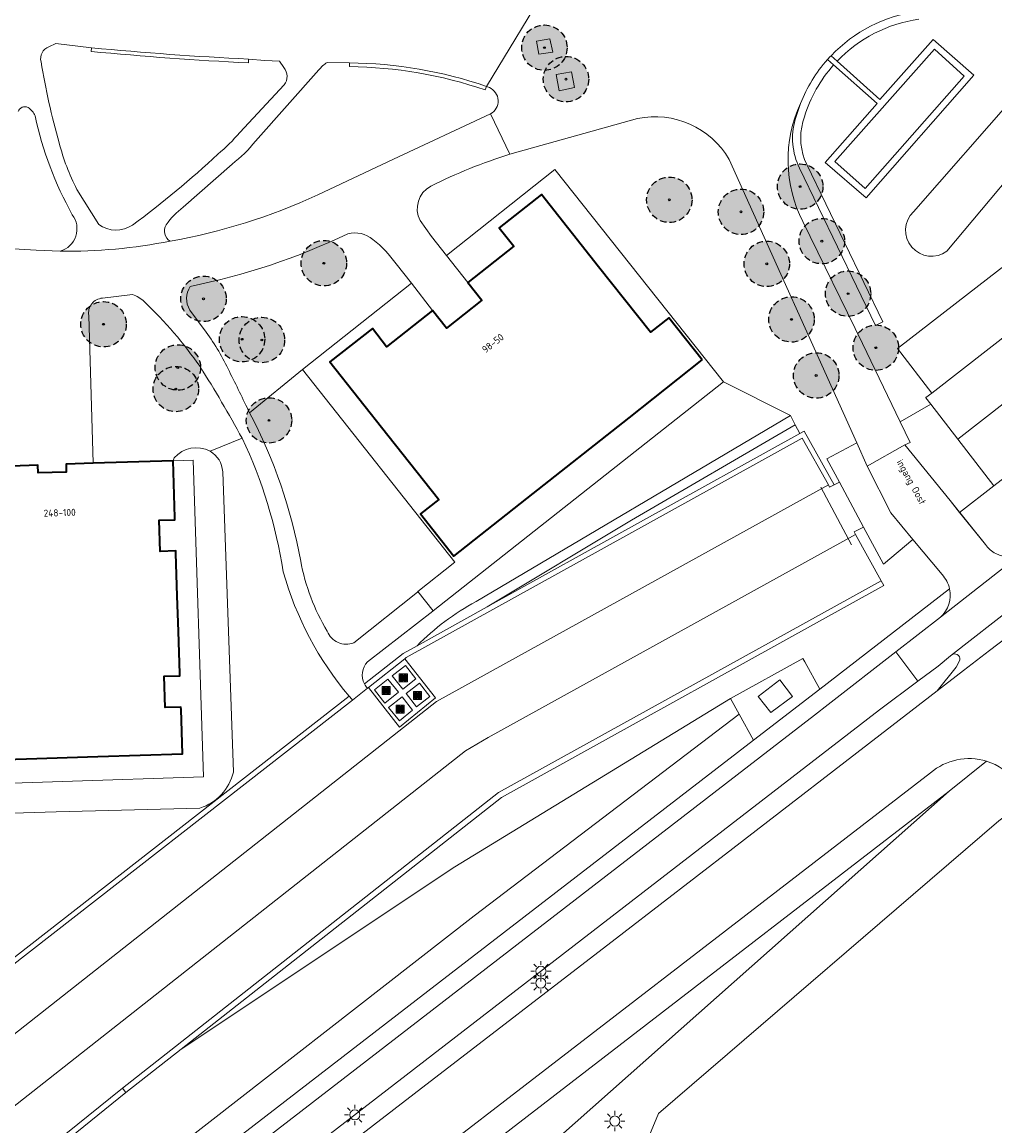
# Model space of a CAD drawing. Header units: metres. Extents: x 147053 to 148259, y 410382 to 411354.
# Tile 24 of 37: x 147755 to 147851, y 410597 to 410706. Entities that reach past the tile are written whole.
import ezdxf
from ezdxf.enums import TextEntityAlignment as Align

# ---------------------------------------------------------------- set-up
doc = ezdxf.new("R2010")
doc.units = ezdxf.units.M
doc.linetypes.add('HIDDEN', pattern=[9.525, 6.35, -3.175])
doc.layers.add('B-WE-GR-BOOM-A', color=7, linetype='Continuous', lineweight=25, true_color=0x4c994c)
for name, color, linetype, lineweight in [('B-WE-GR-BOOM-S', 90, 'Continuous', 25), ('B-WE-GR-STRUIK-GV', 90, 'Continuous', 13), ('B-WE-IE-MEUBILAIR_WEGMEUBILAIR-S', 7, 'Continuous', 25), ('B-WE-IE-TERREINAFSCHEIDING_KUNSTMATIG_HEKWERK-G', 20, 'IE-TERREINAFSCHEIDING-KUNSTMATIG', 18), ('B-WE-IE-TERREINAFSCHEIDING_KUNSTMATIG_MUUR-G', 90, 'IE-TERREINAFSCHEIDING-KUNSTMATIG-DICHT', 18), ('B-WE-IE-TERREINAFSCHEIDING_KUNSTMATIG_MUUR-GV', 90, 'Continuous', 18), ('B-WE-KL-ET_LS_OV_LICHTMAST-S', 252, 'Continuous', 25), ('B-WE-KW-KUNSTWERK_GELUIDSWERING_SCHERM-G', 170, 'Continuous', 18), ('B-WE-OG-BEBOUWING-GV', 7, 'Continuous', 35), ('B-WE-OG-BEBOUWING_LAGE TRAFO-GV', 7, 'Continuous', 18), ('B-WE-OG-TERREIN_CULTUURSCHEIDING-GV', 7, 'Continuous', 18), ('B-WE-OG-TERREIN_ERF-GV', 7, 'Continuous', 18), ('B-WE-OG-TERREIN_ONBEGROEID-GV', 7, 'Continuous', 18), ('B-WE-OG-WEG-GV', 7, 'Continuous', 18), ('B-WE-VH-VERHARDING_ASFALT-GV', 252, 'Continuous', 18), ('B-WE-VH-VERHARDING_BETONSTRAATSTEEN-GV', 252, 'Continuous', 18), ('B-WE-VH-VERHARDING_GESLOTEN-GV', 252, 'Continuous', 18), ('B-WE-VH-VERHARDING_HALFVERHARDING-GV', 252, 'Continuous', 18), ('B-WE-VH-VERHARDING_STRAATBAKSTEEN-GV', 252, 'Continuous', 18), ('B-WE-VH-VERHARDING_TEGEL-GV', 252, 'Continuous', 18), ('T-WE-OG-BEBOUWING_STRAATNAAM-T35', 50, 'Continuous', 35)]:
    doc.layers.add(name, color=color, linetype=linetype, lineweight=lineweight)
doc.styles.add('NLCS-ISO-M200-T35', font='NLCS-ISO.TTF', dxfattribs={"height": 0.7})
doc.linetypes.add('IE-TERREINAFSCHEIDING-KUNSTMATIG', pattern='A,4,[82,NLCS.SHX,S=0.75,R=90,X=0,Y=0],4,-2', length=10)
doc.linetypes.add('IE-TERREINAFSCHEIDING-KUNSTMATIG-DICHT', pattern='A,8,-1,[82,NLCS.SHX,S=0.75,R=90,X=0,Y=0],-1', length=10)

# ---------------------------------------------------------------- blocks, each defined once
blk = doc.blocks.new('SIE-WEG_AFVAL_APART_PLAATS-SO')
at = {"linetype": 'ByBlock', "lineweight": 18}
h = blk.add_hatch(color=0, dxfattribs=at)
h.dxf.hatch_style = 1
h.paths.add_polyline_path([(1.5, -1.5), (0.25, -1.5), (0.25, 1.5), (1.5, 1.5)])
h.paths.add_polyline_path([(-1.5, -1.5), (-0.25, -1.5), (-0.25, 1.5), (-1.5, 1.5)])
at = {"color": 0, "linetype": 'ByBlock', "lineweight": 18}
for points in [[(-2, -2), (2, -2), (2, 2), (-2, 2)], [(-1.5, -1.5), (-0.25, -1.5), (-0.25, 1.5), (-1.5, 1.5)], [(1.5, -1.5), (0.25, -1.5), (0.25, 1.5), (1.5, 1.5)]]:
    blk.add_lwpolyline(points, close=True, dxfattribs=at)
blk = doc.blocks.new('bestaande boom')
at = {"layer": 'B-WE-GR-BOOM-A', "transparency": 33554457}
h = blk.add_hatch(color=256, dxfattribs=at)
h.dxf.hatch_style = 1
edge = h.paths.add_edge_path()
edge.add_arc((0, 0), 2.24, 0, 360)
edge = h.paths.add_edge_path(flags=17)
edge.add_arc((0, 0), 0.088, 0, 360)
at = {"linetype": 'HIDDEN', "ltscale": 0.1}
blk.add_circle((0, 0), 2.24, dxfattribs=at)
at = {"linetype": 'Continuous'}
blk.add_circle((0, 0), 0.088, dxfattribs=at)
blk = doc.blocks.new('SKL-ET_OV_LICHTMAST-SO')
at = {"color": 0, "linetype": 'ByBlock', "lineweight": 18}
for points in [[(-1.25, 0), (-2, 0)], [(-1.41, 1.41), (-0.88, 0.88)], [(0, 2), (0, 1.25)], [(0.88, 0.88), (1.41, 1.41)], [(2, 0), (1.25, 0)], [(-1.41, -1.41), (-0.88, -0.88)], [(0, -1.25), (0, -2)], [(0.88, -0.88), (1.41, -1.41)]]:
    blk.add_lwpolyline(points, dxfattribs=at)
blk.add_circle((0, 0), 1, dxfattribs=at)

msp = doc.modelspace()

# ---------------------------------------------------------------- linework, layer by layer
at = {"layer": 'B-WE-GR-STRUIK-GV'}
for points in [[(147843.6, 410707.32, 0.167615), (147835.1, 410702.93)], [(147835.69, 410702.39, -0.167835), (147843.75, 410706.53)], [(147834.74, 410702.55, 0.087121), (147832.08, 410698.23)], [(147832.46, 410696.91, -0.106996), (147835.34, 410702.02)], [(147831.55, 410696.64, 0.183208), (147831.98, 410691.84)], [(147832.7, 410692.19, -0.183075), (147832.32, 410696.42)], [(147789.07, 410640.97, 0.065885), (147789.37, 410640.54)], [(147787.9, 410639.37, -0.00349), (147787.58, 410639.75)]]:
    msp.add_lwpolyline(points, format="xyb", dxfattribs=at)
for points in [[(147835.34, 410702.02), (147834.74, 410702.55)], [(147835.1, 410702.93), (147835.69, 410702.39)], [(147832.08, 410698.23), (147831.55, 410696.64)], [(147832.32, 410696.42), (147832.46, 410696.91)], [(147831.98, 410691.84), (147839.47, 410676.33), (147840.19, 410676.68), (147832.7, 410692.19)], [(147793.18, 410643.57), (147832.26, 410665.22), (147834.83, 410660.59), (147834.95, 410660.37), (147835.39, 410660.6), (147832.45, 410665.9), (147832.02, 410665.66), (147801.18, 410648.57), (147794.26, 410644.74), (147792.9, 410643.98), (147789.07, 410640.97)], [(147789.37, 410640.54), (147789.47, 410640.62), (147793.04, 410643.45), (147793.18, 410643.57)], [(147787.58, 410639.75), (147751.62, 410611.74), (147751.93, 410611.34)], [(147751.93, 410611.34), (147787.9, 410639.37)]]:
    msp.add_lwpolyline(points, dxfattribs=at)
msp.add_lwpolyline([(147765.21, 410601.1), (147765.55, 410600.67), (147771.01, 410604.96), (147802.59, 410629.78), (147840.3, 410650.67), (147840.04, 410651.15), (147802.3, 410630.25)], close=True, dxfattribs=at)
at = {"layer": 'B-WE-IE-TERREINAFSCHEIDING_KUNSTMATIG_HEKWERK-G', "ltscale": 0.2}
for points in [[(147850.7, 410681.05), (147871.9, 410697.44), (147875.24, 410693.2)], [(147841.66, 410674.04), (147850.7, 410681.05)], [(147845.04, 410669.66), (147841.66, 410674.04)], [(147834.09, 410660.38), (147837.1, 410654.68)], [(147772.77, 410575.16), (147774.23, 410574.83), (147775.27, 410575.3), (147846.73, 410630.38)], [(147783.91, 410566.84), (147816.62, 410595.1), (147818.08, 410598.61), (147851.64, 410627.46), (147854.41, 410629.52)]]:
    msp.add_lwpolyline(points, dxfattribs=at)
at = {"layer": 'B-WE-IE-TERREINAFSCHEIDING_KUNSTMATIG_MUUR-G', "ltscale": 0.2}
for points in [[(147824.47, 410670.77), (147807.86, 410691.69), (147797.17, 410683.23)], [(147797.17, 410683.23), (147795.68, 410685.11)], [(147799.28, 410680.55), (147797.17, 410683.23)], [(147792.2, 410682.4), (147793.7, 410680.48)], [(147793.7, 410680.48), (147782.97, 410671.99)], [(147793.7, 410680.48), (147795.8, 410677.79)], [(147851.16, 410660.51), (147871.92, 410676.54)], [(147794.34, 410650.07), (147797.99, 410652.98), (147782.97, 410671.99)], [(147824.47, 410670.77), (147795.84, 410648.17)], [(147745.35, 410630.9), (147773.21, 410631.81), (147772.18, 410663.04), (147770.19, 410662.98)], [(147847.76, 410657.89), (147851.16, 410660.51)], [(147794.3, 410650.03), (147794.34, 410650.07)], [(147795.84, 410648.17), (147795.82, 410648.15)]]:
    msp.add_lwpolyline(points, dxfattribs=at)
at = {"layer": 'B-WE-IE-TERREINAFSCHEIDING_KUNSTMATIG_MUUR-GV'}
for points in [[(147762.16, 410703.71), (147762.12, 410703.35)], [(147777.62, 410702.22), (147777.64, 410702.59)], [(147787.6, 410702.22), (147787.59, 410701.85)], [(147800.98, 410699.55), (147801.12, 410699.9)]]:
    msp.add_lwpolyline(points, dxfattribs=at)
for points in [[(147777.64, 410702.59, -0.011592), (147762.16, 410703.71)], [(147762.12, 410703.35, 0.011575), (147777.62, 410702.22)], [(147787.59, 410701.85, -0.080591), (147800.98, 410699.55)], [(147801.12, 410699.9, 0.080686), (147787.6, 410702.22)]]:
    msp.add_lwpolyline(points, format="xyb", dxfattribs=at)
msp.add_lwpolyline([(147760, 410596.2), (147765.55, 410600.67), (147765.21, 410601.1), (147751.78, 410590.31), (147741.89, 410598.16), (147741.56, 410597.72), (147751.79, 410589.6), (147757.41, 410594.13)], close=True, dxfattribs=at)
at = {"layer": 'B-WE-KW-KUNSTWERK_GELUIDSWERING_SCHERM-G'}
msp.add_lwpolyline([(147765.21, 410601.1), (147751.78, 410590.31), (147741.89, 410598.16)], dxfattribs=at)
at = {"layer": 'B-WE-OG-BEBOUWING-GV'}
msp.add_lwpolyline([(147822.38, 410672.92), (147819.08, 410677.09), (147817.27, 410675.67), (147812.17, 410682.11), (147806.54, 410689.23), (147806.53, 410689.23), (147802.37, 410685.95), (147803.8, 410684.14), (147799.28, 410680.55), (147800.66, 410678.81), (147797.17, 410676.07), (147795.8, 410677.79), (147791.26, 410674.22), (147789.85, 410676.02), (147789.85, 410676.02), (147785.67, 410672.73), (147791.39, 410665.51), (147796.41, 410659.15), (147794.61, 410657.73), (147797.89, 410653.56), (147797.9, 410653.56), (147805.09, 410659.25), (147815.18, 410667.22)], close=True, dxfattribs=at)
msp.add_lwpolyline([(147747.28, 410633.31), (147755.75, 410633.59), (147762.76, 410633.82), (147771.13, 410634.09), (147770.98, 410638.46), (147770.97, 410638.69), (147769.41, 410638.63), (147769.31, 410641.72), (147770.87, 410641.78), (147770.86, 410641.99), (147770.73, 410646.13), (147770.61, 410649.67), (147770.48, 410653.84), (147770.47, 410654.08), (147768.92, 410654.03), (147768.82, 410657.11), (147770.36, 410657.16), (147770.36, 410657.38), (147770.19, 410662.98), (147762.31, 410662.73), (147759.64, 410662.64), (147759.66, 410661.87), (147756.9, 410661.78), (147756.87, 410662.54), (147754.25, 410662.46)], dxfattribs=at)
at = {"layer": 'B-WE-OG-BEBOUWING_LAGE TRAFO-GV'}
msp.add_lwpolyline([(147830.04, 410641.36), (147827.91, 410639.74), (147829.14, 410638.15), (147831.28, 410639.74)], close=True, dxfattribs=at)
at = {"layer": 'B-WE-OG-TERREIN_CULTUURSCHEIDING-GV'}
for points in [[(147832.31, 410686.57), (147838.18, 410674.54), (147841.92, 410666.82), (147844.95, 410668.55), (147844.44, 410669.2), (147844.45, 410669.21), (147845.04, 410669.66), (147841.66, 410674.04), (147850.7, 410681.05), (147871.9, 410697.44), (147875.24, 410693.2), (147875.67, 410692.66), (147876.84, 410693.59), (147869.25, 410703.33), (147869.51, 410708.14), (147862.03, 410708.53)], [(147835.69, 410702.39), (147839.89, 410698.61), (147845.16, 410704.52), (147849.18, 410701.02), (147838.56, 410688.91), (147834.5, 410692.41), (147839.64, 410698.23), (147835.34, 410702.02)], [(147762.12, 410703.35), (147762.16, 410703.71), (147758.64, 410704.12), (147757.95, 410703.79)], [(147781.13, 410701.75), (147780.68, 410702.39), (147779.25, 410702.46), (147777.64, 410702.59), (147777.62, 410702.22)], [(147784.58, 410701.53), (147778.34, 410694.5)], [(147787.59, 410701.85), (147787.6, 410702.22), (147785.39, 410702.26)], [(147776.78, 410695.35), (147781.14, 410700.05)], [(147801.39, 410699.79), (147801.12, 410699.9), (147800.98, 410699.55)], [(147831.55, 410696.64), (147832.08, 410698.23)], [(147843.21, 410687.54), (147853.26, 410698.96)], [(147784.46, 410689.2), (147791.94, 410692.73), (147801.49, 410697.2)], [(147832.46, 410696.91), (147832.32, 410696.42)], [(147816.01, 410696.72), (147803.42, 410693.21)], [(147856.95, 410696.07), (147846.52, 410683.65)], [(147831.57, 410666.51), (147832.02, 410665.66), (147832.45, 410665.9), (147835.39, 410660.6), (147835.91, 410660.88), (147834.68, 410663.17), (147837.63, 410664.76), (147825.04, 410692.7)], [(147776.02, 410692.23), (147771.19, 410687.99)], [(147797.17, 410683.23), (147807.86, 410691.69), (147824.47, 410670.77)], [(147839.47, 410676.33), (147831.98, 410691.84)], [(147832.7, 410692.19), (147840.19, 410676.68), (147839.47, 410676.33)], [(147760.71, 410689.74), (147762.86, 410686.27)], [(147794.56, 410686.66), (147795.68, 410685.11), (147797.17, 410683.23)], [(147753.23, 410684.59), (147753.89, 410683.93), (147756.7, 410683.76), (147759.06, 410683.65)], [(147782.97, 410671.99), (147793.7, 410680.48), (147792.2, 410682.4)], [(147766.18, 410679.37), (147763.23, 410679.02)], [(147761.88, 410677.3), (147762.31, 410662.73)], [(147771.85, 410677.84), (147773.45, 410675.65)], [(147867.33, 410667.37), (147871.92, 410676.54), (147851.16, 410660.51), (147847.76, 410657.89), (147850.32, 410654.73)], [(147777.74, 410667.71), (147782.97, 410671.99)], [(147794.34, 410650.07), (147797.99, 410652.98), (147782.97, 410671.99)], [(147824.47, 410670.77), (147795.84, 410648.17), (147795.82, 410648.15), (147789.36, 410643.16)], [(147800.08, 410649.09), (147831.08, 410667.43), (147824.47, 410670.77)], [(147815.4, 410657.11), (147831.57, 410666.51), (147831.08, 410667.43)], [(147815.4, 410657.11), (147801.18, 410648.57), (147832.02, 410665.66)], [(147777.01, 410665.2), (147773.85, 410663.91)], [(147762.31, 410662.73), (147770.19, 410662.98), (147770.3, 410663.26)], [(147770.19, 410662.98), (147772.18, 410663.04), (147773.21, 410631.81), (147745.35, 410630.9), (147744.33, 410662.15), (147746.33, 410662.21), (147747.88, 410662.26)], [(147776.15, 410632.28), (147775.09, 410661.9)], [(147846.04, 410651.76), (147843.16, 410655.22), (147840.26, 410652.77), (147838.29, 410656.44), (147837.37, 410655.96), (147837.51, 410655.72), (147840.04, 410651.15), (147840.3, 410650.67), (147802.59, 410629.78), (147771.01, 410604.96)], [(147788.01, 410645.03), (147794.3, 410650.03), (147794.34, 410650.07)], [(147832.31, 410643.48), (147832.5, 410643.14), (147833.98, 410640.44), (147846.78, 410650.35)], [(147794.26, 410644.74), (147801.18, 410648.57)], [(147789.07, 410640.97), (147792.9, 410643.98), (147794.26, 410644.74)], [(147825.17, 410639.54), (147832.31, 410643.48)], [(147719.68, 410637.57), (147721.14, 410636.45), (147720.86, 410636.09), (147724.45, 410633.23), (147751.93, 410611.34), (147751.62, 410611.74), (147787.58, 410639.75)], [(147826.03, 410637.98), (147825.17, 410639.54), (147797.98, 410622.92), (147771.01, 410604.96), (147765.55, 410600.67), (147760, 410596.2)], [(147850.41, 410633.35), (147846.73, 410630.38), (147779.95, 410571.16), (147783.91, 410566.84)], [(147844.9, 410632.2), (147826.68, 410618.15), (147774.72, 410578.11), (147773.1, 410576.86), (147771.81, 410575.87), (147770.05, 410574.51), (147770.07, 410574.49), (147770.34, 410574.28), (147772.28, 410575.8), (147772.77, 410575.16), (147770.76, 410573.54), (147772.51, 410571.82), (147772.55, 410571.78), (147773.98, 410570.36), (147774.29, 410570.01), (147774.46, 410570.11), (147775.09, 410570.53), (147776.89, 410568.45), (147779.95, 410571.16)], [(147745.73, 410627.96), (147758.67, 410628.35), (147772.85, 410628.73)]]:
    msp.add_lwpolyline(points, dxfattribs=at)
for points in [[(147843.75, 410706.53, 0.167835), (147835.69, 410702.39)], [(147757.95, 410703.79, 0.406993), (147757.18, 410702.34)], [(147757.18, 410702.34, 0.028941), (147758.96, 410694.34)], [(147777.62, 410702.22, -0.011575), (147762.12, 410703.35)], [(147781.14, 410700.05, 0.365793), (147781.13, 410701.75)], [(147785.39, 410702.26, 0.098074), (147784.58, 410701.53)], [(147800.98, 410699.55, 0.080591), (147787.59, 410701.85)], [(147835.34, 410702.02, 0.106996), (147832.46, 410696.91)], [(147801.49, 410697.2, 0.629653), (147801.39, 410699.79)], [(147832.08, 410698.23, 0.230644), (147832.31, 410686.57)], [(147755.89, 410697.82, 0.449914), (147754.91, 410697.42)], [(147756.59, 410696.99, 0.159685), (147755.89, 410697.82)], [(147760.26, 410687.25, -0.074814), (147756.59, 410696.99)], [(147825.04, 410692.7, 0.324053), (147816.01, 410696.72)], [(147831.98, 410691.84, -0.183208), (147831.55, 410696.64)], [(147832.32, 410696.42, 0.183075), (147832.7, 410692.19)], [(147774.62, 410693.23, 0.039245), (147776.78, 410695.35)], [(147758.96, 410694.34, 0.055559), (147760.71, 410689.74)], [(147778.34, 410694.5, -0.055804), (147776.02, 410692.23)], [(147766.2, 410686.23, 0.029665), (147774.62, 410693.23)], [(147803.42, 410693.21, 0.039637), (147795.61, 410690.07)], [(147769.91, 410684.64, 0.064411), (147784.46, 410689.2)], [(147795.61, 410690.07, 0.405277), (147794.56, 410686.66)], [(147759.06, 410683.65, 0.524705), (147760.26, 410687.25)], [(147771.19, 410687.99, 0.076571), (147769.52, 410686.26)], [(147846.52, 410683.65, -0.930239), (147843.21, 410687.54)], [(147762.86, 410686.27, 0.310749), (147766.2, 410686.23)], [(147769.52, 410686.26, 0.421486), (147769.91, 410684.64)], [(147787.43, 410685.36, -0.062265), (147771.89, 410680.18)], [(147789.91, 410684.81, 0.23984), (147787.43, 410685.36)], [(147792.2, 410682.4, 0.067928), (147789.91, 410684.81)], [(147771.89, 410680.18, 0.293064), (147771.85, 410677.84)], [(147763.23, 410679.02, 0.443439), (147761.88, 410677.3)], [(147767.37, 410678.65, 0.126148), (147766.18, 410679.37)], [(147772.86, 410672.26, 0.051035), (147767.37, 410678.65)], [(147773.45, 410675.65, -0.053173), (147775.75, 410671.79)], [(147777.01, 410665.2, 0.015301), (147772.86, 410672.26)], [(147775.75, 410671.79, -0.003935), (147777.74, 410667.71)], [(147777.74, 410667.71, -0.075814), (147782.79, 410653.09)], [(147773.85, 410663.91, 0.353447), (147770.3, 410663.26)], [(147781.06, 410652.03, 0.072024), (147777.01, 410665.2)], [(147775.09, 410661.9, 0.25569), (147773.85, 410663.91)], [(147850.32, 410654.73, 0.128161), (147851.35, 410653.82)], [(147782.79, 410653.09, 0.090697), (147785.41, 410646.17)], [(147787.58, 410639.75, -0.107634), (147781.06, 410652.03)], [(147846.78, 410650.35, 0.137913), (147846.04, 410651.76)], [(147800.08, 410649.09, 0.074891), (147794.26, 410644.74)], [(147785.41, 410646.17, 0.421233), (147788.01, 410645.03)], [(147789.36, 410643.16, 0.310749), (147789.07, 410640.97)], [(147850.41, 410633.35, 0.257375), (147844.9, 410632.2)], [(147853.39, 410631.25, 0.160117), (147850.41, 410633.35)], [(147772.85, 410628.73, 0.266986), (147776.15, 410632.28)]]:
    msp.add_lwpolyline(points, format="xyb", dxfattribs=at)
msp.add_lwpolyline([(147762.79, 410588.07), (147763.37, 410587.48), (147764.1, 410586.56), (147797.64, 410612.43), (147827.45, 410635.41), (147826.03, 410637.98), (147799.89, 410618.08), (147767.89, 410593.17)], close=True, dxfattribs=at)
at = {"layer": 'B-WE-OG-TERREIN_ERF-GV'}
msp.add_lwpolyline([(147812.17, 410682.11), (147817.27, 410675.67), (147819.08, 410677.09), (147822.38, 410672.92), (147815.18, 410667.22), (147805.09, 410659.25), (147797.9, 410653.56), (147797.89, 410653.56), (147794.61, 410657.73), (147796.41, 410659.15), (147791.39, 410665.51), (147785.67, 410672.73), (147789.85, 410676.02), (147789.85, 410676.02), (147791.26, 410674.22), (147795.8, 410677.79), (147793.7, 410680.48), (147782.97, 410671.99), (147797.99, 410652.98), (147794.34, 410650.07), (147795.84, 410648.17), (147824.47, 410670.77), (147807.86, 410691.69), (147797.17, 410683.23), (147799.28, 410680.55), (147803.8, 410684.14), (147802.37, 410685.95), (147806.53, 410689.23), (147806.54, 410689.23)], close=True, dxfattribs=at)
msp.add_lwpolyline([(147745.35, 410630.9), (147773.21, 410631.81), (147772.18, 410663.04), (147770.19, 410662.98), (147770.36, 410657.38), (147770.36, 410657.16), (147768.82, 410657.11), (147768.92, 410654.03), (147770.47, 410654.08), (147770.48, 410653.84), (147770.61, 410649.67), (147770.73, 410646.13), (147770.86, 410641.99), (147770.87, 410641.78), (147769.31, 410641.72), (147769.41, 410638.63), (147770.97, 410638.69), (147770.98, 410638.46), (147771.13, 410634.09), (147762.76, 410633.82), (147755.75, 410633.59), (147747.28, 410633.31)], dxfattribs=at)
at = {"layer": 'B-WE-OG-TERREIN_ONBEGROEID-GV'}
for points in [[(147807.64, 410703.27), (147807.36, 410704.59), (147806.04, 410704.35), (147806.26, 410703.07)], [(147807.99, 410701.07), (147808.27, 410699.48), (147809.8, 410699.78), (147809.49, 410701.33)]]:
    msp.add_lwpolyline(points, close=True, dxfattribs=at)
at = {"layer": 'B-WE-OG-WEG-GV'}
for points in [[(147847.08, 410643.88), (147846.87, 410643.74), (147845.65, 410642.73), (147843.65, 410641.24), (147839.86, 410638.4), (147763.8, 410579.68), (147765.12, 410578.58), (147769.44, 410581.61), (147771.06, 410582.86), (147772.35, 410583.86), (147793.99, 410600.53), (147814.66, 410616.46), (147825.4, 410624.74), (147841.08, 410636.82)], [(147841.08, 410636.82), (147845.57, 410640.28), (147847.42, 410642.63), (147847.74, 410643.19)]]:
    msp.add_lwpolyline(points, dxfattribs=at)
msp.add_lwpolyline([(147847.74, 410643.19, 0.720658), (147847.08, 410643.88)], format="xyb", dxfattribs=at)
at = {"layer": 'B-WE-VH-VERHARDING_ASFALT-GV'}
for points in [[(147886.77, 410672.07), (147884.69, 410670.47), (147862.65, 410653.44), (147860.39, 410651.7), (147853.31, 410646.24), (147850.71, 410644.27), (147848.15, 410642.28), (147845.57, 410640.28), (147841.08, 410636.82), (147825.4, 410624.74), (147814.66, 410616.46), (147793.99, 410600.53), (147772.35, 410583.86), (147771.06, 410582.86), (147769.44, 410581.61), (147765.12, 410578.58), (147765.31, 410578.49), (147769.93, 410574.64), (147770.05, 410574.51), (147771.81, 410575.87), (147773.1, 410576.86), (147774.72, 410578.11), (147826.68, 410618.15), (147844.9, 410632.2)], [(147858.31, 410657.25), (147854.23, 410654.08), (147845.89, 410647.55), (147841.49, 410644.12)], [(147843.65, 410641.24), (147845.65, 410642.73), (147846.87, 410643.74), (147853.27, 410648.73), (147857.6, 410652.1), (147860.58, 410654.41)]]:
    msp.add_lwpolyline(points, dxfattribs=at)
msp.add_lwpolyline([(147763.8, 410579.68), (147839.86, 410638.4), (147843.65, 410641.24), (147841.49, 410644.12), (147834.82, 410638.93), (147833.46, 410637.88), (147761.07, 410582.02)], close=True, dxfattribs=at)
for points in [[(147844.9, 410632.2, -0.257375), (147850.41, 410633.35)], [(147850.41, 410633.35, -0.160117), (147853.39, 410631.25)]]:
    msp.add_lwpolyline(points, format="xyb", dxfattribs=at)
at = {"layer": 'B-WE-VH-VERHARDING_BETONSTRAATSTEEN-GV'}
for points in [[(147793.04, 410643.45), (147793.18, 410643.57), (147832.26, 410665.22), (147834.83, 410660.59), (147796.19, 410639.25), (147754.49, 410606.38, -0.318678), (147748.46, 410606.78), (147751.93, 410611.34), (147724.45, 410633.23), (147720.86, 410636.09), (147717.25, 410638.97), (147716.78, 410639.34), (147709.85, 410644.86), (147686.7, 410669.55), (147682.94, 410673.57), (147679.98, 410676.73), (147679.87, 410676.85), (147658.91, 410699.21), (147652.26, 410705.78), (147645.25, 410712.7), (147645.11, 410712.84), (147620.26, 410737.51), (147608.22, 410725.41)], [(147865.3, 410713.29, 0.018582), (147839.69, 410714.66, 0.052887), (147822.3, 410713.26), (147807.45, 410710.39), (147801.12, 410699.9), (147801.39, 410699.79, -0.629653), (147801.49, 410697.2), (147803.42, 410693.21), (147816.01, 410696.72, -0.324053), (147825.04, 410692.7), (147837.63, 410664.76)], [(147842.38, 410664.55), (147842.9, 410664.79), (147841.92, 410666.82), (147838.18, 410674.54), (147832.31, 410686.57, -0.230644), (147832.08, 410698.23, -0.087121), (147834.74, 410702.55, -0.008272), (147835.1, 410702.93, -0.167615), (147843.6, 410707.32, -0.062117), (147862.05, 410709.33)]]:
    msp.add_lwpolyline(points, format="xyb", dxfattribs=at)
for points in [[(147807.64, 410703.27), (147806.26, 410703.07), (147806.04, 410704.35), (147807.36, 410704.59)], [(147807.99, 410701.07), (147809.49, 410701.33), (147809.8, 410699.78), (147808.27, 410699.48)], [(147875.24, 410693.2), (147871.9, 410697.44), (147850.7, 410681.05), (147841.66, 410674.04), (147845.04, 410669.66)], [(147799.03, 410634.38), (147751.7, 410597.12), (147745.08, 410602.35), (147741.89, 410598.16), (147751.78, 410590.31), (147765.21, 410601.1), (147802.3, 410630.25), (147840.04, 410651.15), (147837.51, 410655.72), (147801.29, 410635.7)], [(147791.82, 410641.77), (147793.12, 410642.8), (147794.15, 410641.48), (147792.85, 410640.46)], [(147790.08, 410640.4), (147791.39, 410641.43), (147792.42, 410640.14), (147791.08, 410639.08)], [(147793.19, 410640.02), (147794.49, 410641.06), (147795.53, 410639.74), (147794.22, 410638.7)], [(147793.81, 410638.37), (147792.52, 410637.32), (147791.45, 410638.63), (147792.78, 410639.69)]]:
    msp.add_lwpolyline(points, close=True, dxfattribs=at)
for points in [[(147847.61, 410665.12), (147878.43, 410689.14), (147876.37, 410691.77), (147875.67, 410692.66), (147875.24, 410693.2)], [(147851.16, 410660.51), (147871.92, 410676.54), (147880.75, 410683.36), (147882.12, 410684.42), (147878.43, 410689.14)], [(147845.04, 410669.66), (147844.45, 410669.21), (147844.44, 410669.2), (147844.95, 410668.55)], [(147846.83, 410659.05), (147847.76, 410657.89), (147851.16, 410660.51), (147847.61, 410665.12), (147844.95, 410668.55), (147841.92, 410666.82)], [(147838.67, 410662.46), (147837.63, 410664.76), (147834.68, 410663.17), (147835.91, 410660.88)], [(147837.51, 410655.72), (147837.37, 410655.96), (147838.29, 410656.44), (147835.91, 410660.88), (147835.39, 410660.6), (147834.95, 410660.37), (147834.83, 410660.59)], [(147838.29, 410656.44), (147840.26, 410652.77), (147843.16, 410655.22)], [(147751.93, 410611.34), (147787.9, 410639.37), (147789.37, 410640.54), (147789.47, 410640.62), (147792.52, 410636.71), (147796.08, 410639.6), (147793.04, 410643.45), (147789.47, 410640.62)]]:
    msp.add_lwpolyline(points, dxfattribs=at)
for points in [[(147846.78, 410650.35, -0.267962), (147845.89, 410647.55), (147854.23, 410654.08, -0.287372), (147851.35, 410653.82, -0.128161), (147850.32, 410654.73), (147846.83, 410659.05), (147842.38, 410664.55), (147838.67, 410662.46), (147840.99, 410657.84), (147843.16, 410655.22), (147846.04, 410651.76, -0.137913)], [(147848.15, 410642.28), (147850.71, 410644.27), (147853.31, 410646.24), (147860.39, 410651.7), (147862.65, 410653.44), (147860.39, 410652.06, -0.14881), (147857.65, 410651.34, -0.401903), (147857.6, 410652.1), (147853.27, 410648.73), (147846.87, 410643.74), (147847.08, 410643.88, -0.720658), (147847.74, 410643.19), (147847.42, 410642.63), (147845.57, 410640.28)]]:
    msp.add_lwpolyline(points, format="xyb", close=True, dxfattribs=at)
at = {"layer": 'B-WE-VH-VERHARDING_GESLOTEN-GV'}
for points in [[(147791.82, 410641.77), (147792.85, 410640.46), (147794.15, 410641.48), (147793.12, 410642.8)], [(147790.08, 410640.4), (147791.08, 410639.08), (147792.42, 410640.14), (147791.39, 410641.43)], [(147793.19, 410640.02), (147794.22, 410638.7), (147795.53, 410639.74), (147794.49, 410641.06)], [(147793.81, 410638.37), (147792.78, 410639.69), (147791.45, 410638.63), (147792.52, 410637.32)]]:
    msp.add_lwpolyline(points, close=True, dxfattribs=at)
at = {"layer": 'B-WE-VH-VERHARDING_HALFVERHARDING-GV'}
msp.add_lwpolyline([(147835.46, 410692.48), (147838.47, 410689.83), (147848.23, 410700.9), (147845.28, 410703.57)], close=True, dxfattribs=at)
at = {"layer": 'B-WE-VH-VERHARDING_STRAATBAKSTEEN-GV'}
for points in [[(147801.12, 410699.9), (147807.45, 410710.39)], [(147757.95, 410703.79), (147758.64, 410704.12), (147762.16, 410703.71)], [(147777.64, 410702.59), (147779.25, 410702.46), (147780.68, 410702.39), (147781.13, 410701.75)], [(147778.34, 410694.5), (147784.58, 410701.53)], [(147785.39, 410702.26), (147787.6, 410702.22)], [(147781.14, 410700.05), (147776.78, 410695.35)], [(147803.42, 410693.21), (147801.49, 410697.2), (147791.94, 410692.73), (147784.46, 410689.2)], [(147771.19, 410687.99), (147776.02, 410692.23)], [(147762.86, 410686.27), (147760.71, 410689.74)], [(147792.2, 410682.4), (147793.7, 410680.48), (147795.8, 410677.79), (147797.17, 410676.07), (147800.66, 410678.81), (147799.28, 410680.55), (147797.17, 410683.23), (147795.68, 410685.11), (147794.56, 410686.66)], [(147759.06, 410683.65), (147756.7, 410683.76), (147753.89, 410683.93)], [(147763.23, 410679.02), (147766.18, 410679.37)], [(147754.19, 410665.01), (147754.25, 410662.46), (147756.87, 410662.54), (147756.9, 410661.78), (147759.66, 410661.87), (147759.64, 410662.64), (147762.31, 410662.73), (147761.88, 410677.3)], [(147773.45, 410675.65), (147771.85, 410677.84)], [(147789.36, 410643.16), (147795.82, 410648.15), (147795.84, 410648.17), (147794.34, 410650.07), (147794.3, 410650.03), (147788.01, 410645.03)], [(147787.9, 410639.37), (147789.37, 410640.54)]]:
    msp.add_lwpolyline(points, dxfattribs=at)
for points in [[(147757.18, 410702.34, -0.406993), (147757.95, 410703.79)], [(147762.16, 410703.71, 0.011592), (147777.64, 410702.59)], [(147758.96, 410694.34, -0.028941), (147757.18, 410702.34)], [(147781.13, 410701.75, -0.365793), (147781.14, 410700.05)], [(147784.58, 410701.53, -0.098074), (147785.39, 410702.26)], [(147787.6, 410702.22, -0.080686), (147801.12, 410699.9)], [(147754.91, 410697.42, -0.449914), (147755.89, 410697.82)], [(147755.89, 410697.82, -0.159685), (147756.59, 410696.99)], [(147756.59, 410696.99, 0.074814), (147760.26, 410687.25)], [(147776.78, 410695.35, -0.039245), (147774.62, 410693.23)], [(147760.71, 410689.74, -0.055559), (147758.96, 410694.34)], [(147776.02, 410692.23, 0.055804), (147778.34, 410694.5)], [(147774.62, 410693.23, -0.029665), (147766.2, 410686.23)], [(147795.61, 410690.07, -0.039637), (147803.42, 410693.21)], [(147784.46, 410689.2, -0.064411), (147769.91, 410684.64)], [(147794.56, 410686.66, -0.405277), (147795.61, 410690.07)], [(147760.26, 410687.25, -0.524705), (147759.06, 410683.65)], [(147769.52, 410686.26, -0.076571), (147771.19, 410687.99)], [(147766.2, 410686.23, -0.310749), (147762.86, 410686.27)], [(147769.91, 410684.64, -0.421486), (147769.52, 410686.26)], [(147771.89, 410680.18, 0.062265), (147787.43, 410685.36)], [(147787.43, 410685.36, -0.23984), (147789.91, 410684.81)], [(147759.06, 410683.65, 0.052679), (147769.91, 410684.64)], [(147789.91, 410684.81, -0.067928), (147792.2, 410682.4)], [(147771.85, 410677.84, -0.293064), (147771.89, 410680.18)], [(147761.88, 410677.3, -0.443439), (147763.23, 410679.02)], [(147766.18, 410679.37, -0.126148), (147767.37, 410678.65)], [(147767.37, 410678.65, -0.051035), (147772.86, 410672.26)], [(147775.75, 410671.79, 0.053173), (147773.45, 410675.65)], [(147772.86, 410672.26, -0.015301), (147777.01, 410665.2)], [(147777.74, 410667.71, 0.003935), (147775.75, 410671.79)], [(147782.79, 410653.09, 0.075814), (147777.74, 410667.71)], [(147777.01, 410665.2, -0.072024), (147781.06, 410652.03)], [(147785.41, 410646.17, -0.090697), (147782.79, 410653.09)], [(147781.06, 410652.03, 0.107634), (147787.58, 410639.75)], [(147788.01, 410645.03, -0.421233), (147785.41, 410646.17)], [(147789.07, 410640.97, -0.310749), (147789.36, 410643.16)], [(147789.37, 410640.54, -0.065885), (147789.07, 410640.97)], [(147787.58, 410639.75, 0.00349), (147787.9, 410639.37)]]:
    msp.add_lwpolyline(points, format="xyb", dxfattribs=at)
at = {"layer": 'B-WE-VH-VERHARDING_TEGEL-GV'}
for points in [[(147834.74, 410702.55), (147835.34, 410702.02), (147839.64, 410698.23), (147834.5, 410692.41), (147838.56, 410688.91), (147849.18, 410701.02), (147845.16, 410704.52), (147839.89, 410698.61), (147835.69, 410702.39)], [(147835.69, 410702.39), (147835.1, 410702.93)], [(147846.78, 410650.35), (147833.98, 410640.44)], [(147761.01, 410582.07), (147761.07, 410582.02), (147833.46, 410637.88), (147834.82, 410638.93), (147841.49, 410644.12), (147845.89, 410647.55)], [(147827.45, 410635.41), (147797.64, 410612.43), (147764.1, 410586.56), (147763.37, 410587.48), (147758.73, 410583.81), (147760.82, 410582.17), (147761.01, 410582.08), (147761.01, 410582.07)]]:
    msp.add_lwpolyline(points, dxfattribs=at)
for points in [[(147835.46, 410692.48), (147845.28, 410703.57), (147848.23, 410700.9), (147838.47, 410689.83)], [(147832.5, 410643.14), (147832.31, 410643.48), (147825.17, 410639.54), (147826.03, 410637.98), (147827.45, 410635.41), (147833.98, 410640.44)], [(147830.04, 410641.36), (147831.28, 410639.74), (147829.14, 410638.15), (147827.91, 410639.74)]]:
    msp.add_lwpolyline(points, close=True, dxfattribs=at)
for points in [[(147835.1, 410702.93, 0.008272), (147834.74, 410702.55)], [(147845.89, 410647.55, 0.267962), (147846.78, 410650.35)]]:
    msp.add_lwpolyline(points, format="xyb", dxfattribs=at)

# ---------------------------------------------------------------- block references
at = {"layer": 'B-WE-GR-BOOM-S'}
for p in [(147806.82, 410703.72), (147808.95, 410700.61), (147832.04, 410690.02), (147819.14, 410688.72), (147826.21, 410687.53), (147834.18, 410684.64), (147785.07, 410682.46), (147828.75, 410682.4), (147836.77, 410679.46), (147773.2, 410678.95), (147763.34, 410676.44), (147831.19, 410676.92), (147777, 410674.96), (147778.96, 410674.89), (147839.51, 410674.13), (147770.66, 410672.18), (147833.63, 410671.39), (147770.47, 410670.05), (147779.66, 410666.96)]:
    msp.add_blockref('bestaande boom', p, dxfattribs=at)
at = {"layer": 'B-WE-IE-MEUBILAIR_WEGMEUBILAIR-S', "xscale": 0.2, "yscale": 0.2, "zscale": 0.2}
for p in [(147792.91, 410641.56), (147791.21, 410640.31), (147794.3, 410639.82), (147792.6, 410638.48)]:
    msp.add_blockref('SIE-WEG_AFVAL_APART_PLAATS-SO', p, dxfattribs=at)
at = {"layer": 'B-WE-KL-ET_LS_OV_LICHTMAST-S', "xscale": 0.5, "yscale": 0.5, "zscale": 0.5}
for p in [(147806.48, 410612.63), (147806.47, 410611.47), (147788.12, 410598.46), (147813.76, 410597.86)]:
    msp.add_blockref('SKL-ET_OV_LICHTMAST-SO', p, dxfattribs=at)

# ---------------------------------------------------------------- texts
at = {"layer": 'T-WE-OG-BEBOUWING_STRAATNAAM-T35', "style": 'NLCS-ISO-M200-T35'}
for s, rotation, p in [('98-50', 38.2, (147801.74, 410674.57)), ('ingang Oost', 298.9, (147842.93, 410660.83)), ('248-100', 1.9, (147759.01, 410657.85))]:
    msp.add_text(s, height=0.7, rotation=rotation, dxfattribs=at).set_placement(p, align=Align.MIDDLE)

doc.saveas('drawing.dxf')
